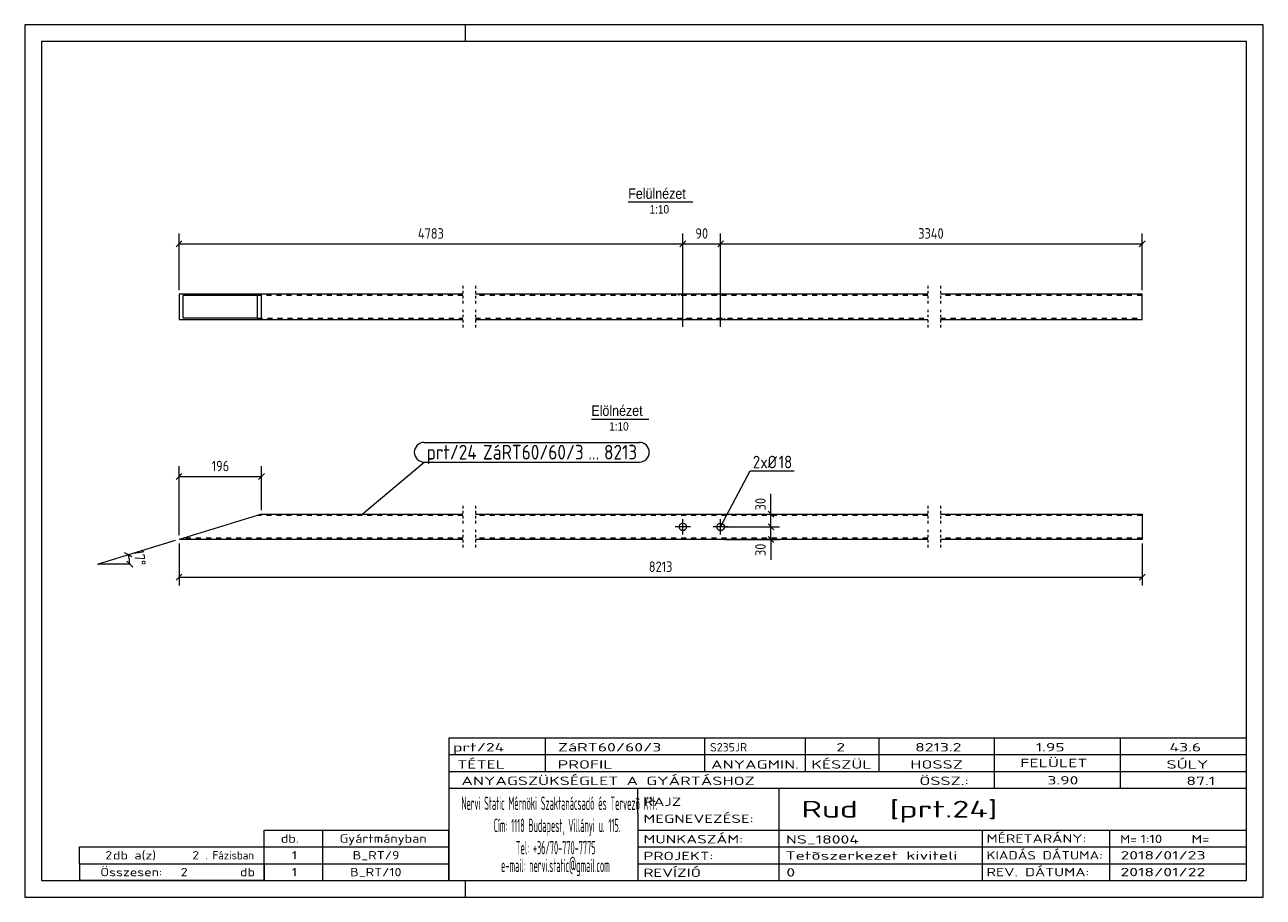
# Model space of a CAD drawing. Header units: millimetres. Extents: x 1 to 296, y 1 to 209.
import ezdxf

# ---------------------------------------------------------------- set-up
doc = ezdxf.new("R2010")
doc.units = ezdxf.units.MM
doc.header["$LTSCALE"] = 0.6
for name, pattern in [('XKITLINE00', [0]), ('XKITLINE01', [4, 1, -1, 1, -1]), ('XKITLINE02', [4, 2, -2])]:
    doc.linetypes.add(name, pattern=pattern)
for name, color, linetype, lineweight in [('Bolt', 7, 'Continuous', 0), ('BoltMark', 3, 'Continuous', 0), ('DrawingSheet', 5, 'Continuous', 0), ('OtherObjectType', 1, 'Continuous', 0), ('Part', 2, 'Continuous', 0), ('PartMark', 3, 'Continuous', 0), ('Z-DIMENSIONS', 1, 'Continuous', 0)]:
    doc.layers.add(name, color=color, linetype=linetype, lineweight=lineweight)
doc.styles.add('ARIAL', font='ARIAL.TTF')
doc.styles.add('ISOCPEUR', font='ISOCPEUR.TTF')

msp = doc.modelspace()

# ---------------------------------------------------------------- linework, layer by layer
at = {"layer": 'Bolt', "color": 4, "linetype": 'XKITLINE00', "lineweight": 0}
for p, q in [((156.85, 144.45), (156.85, 144.75)), ((157.75, 136.95), (157.75, 146.95)), ((158.65, 144.45), (158.65, 144.75)), ((165.85, 144.45), (165.85, 144.75)), ((166.75, 136.95), (166.75, 146.95)), ((167.65, 144.45), (167.65, 144.75)), ((156.85, 138.75), (156.85, 139.05)), ((158.65, 138.75), (158.65, 139.05)), ((165.85, 138.75), (165.85, 139.05)), ((167.65, 138.75), (167.65, 139.05)), ((159.55, 89.3), (155.95, 89.3)), ((157.75, 87.5), (157.75, 91.1)), ((168.55, 89.3), (164.95, 89.3)), ((166.75, 87.5), (166.75, 91.1))]:
    msp.add_line(p, q, dxfattribs=at)
for centre in [(157.75, 89.3), (166.75, 89.3)]:
    msp.add_circle(centre, 0.9, dxfattribs=at)
at = {"layer": 'BoltMark', "color": 4, "linetype": 'XKITLINE00', "lineweight": 0}
for p, q in [((166.75, 89.3), (173.82, 102.65)), ((173.82, 102.65), (184.3, 102.65))]:
    msp.add_line(p, q, dxfattribs=at)
at = {"layer": 'DrawingSheet', "color": 2, "linetype": 'XKITLINE00', "lineweight": 0}
for p, q in [((296, 209), (1, 209)), ((1, 209), (1, 1)), ((106, 205), (106, 209)), ((296, 1), (296, 209)), ((106, 1), (106, 5)), ((1, 1), (296, 1))]:
    msp.add_line(p, q, dxfattribs=at)
at = {"layer": 'DrawingSheet', "color": 3, "linetype": 'XKITLINE00', "lineweight": 0}
for p, q in [((292, 205), (5, 205)), ((5, 205), (5, 5)), ((292, 5), (292, 205)), ((5, 5), (292, 5))]:
    msp.add_line(p, q, dxfattribs=at)
at = {"layer": 'OtherObjectType', "color": 6, "linetype": 'XKITLINE00', "lineweight": 0}
for p, q in [((144.75, 166.75), (160.13, 166.75)), ((135.96, 115), (149.68, 115))]:
    msp.add_line(p, q, dxfattribs=at)
at = {"layer": 'OtherObjectType', "color": 7, "linetype": 'XKITLINE00', "lineweight": 0}
for p, q in [((102, 39), (292, 39)), ((102, 39), (102, 35)), ((102, 39), (292, 39)), ((125, 35), (125, 39)), ((163, 35), (163, 39)), ((187, 35), (187, 39)), ((204.5, 35), (204.5, 39)), ((232, 35), (232, 39)), ((262, 35), (262, 39)), ((292, 35), (292, 39)), ((102, 35), (292, 35)), ((102, 35), (102, 5)), ((102, 35), (292, 35)), ((125, 31), (125, 35)), ((163, 31), (163, 35)), ((187, 31), (187, 35)), ((204.5, 31), (204.5, 35)), ((232, 31), (232, 35)), ((262, 31), (262, 35)), ((292, 31), (292, 35)), ((102, 31), (292, 31)), ((232, 27), (232, 31)), ((262, 27), (262, 31)), ((292, 27), (292, 31)), ((102, 27), (292, 27)), ((147, 21), (147, 27)), ((180.7, 17), (180.7, 27)), ((292, 21), (292, 27)), ((147, 21), (147, 5)), ((292, 17), (292, 21)), ((58, 17), (102, 17)), ((58, 13), (58, 17)), ((72, 13), (72, 17)), ((102, 13), (102, 17)), ((147, 17), (292, 17)), ((180.7, 5), (180.7, 17)), ((229.16, 13), (229.16, 17)), ((259.5, 5), (259.5, 17)), ((292, 13), (292, 17)), ((14, 9), (14, 13)), ((14, 13), (58, 13)), ((14, 13), (58, 13)), ((58, 9), (58, 13)), ((58, 13), (102, 13)), ((58, 9), (58, 13)), ((72, 9), (72, 13)), ((102, 9), (102, 13)), ((147, 13), (292, 13)), ((229.16, 5), (229.16, 13)), ((292, 9), (292, 13)), ((14, 9), (58, 9)), ((14, 9), (14, 5)), ((14, 9), (58, 9)), ((58, 9), (58, 5)), ((58, 9), (102, 9)), ((58, 5), (58, 9)), ((72, 5), (72, 9)), ((102, 5), (102, 9)), ((147, 9), (292, 9)), ((292, 5), (292, 9)), ((58, 5), (14, 5)), ((58, 5), (102, 5)), ((102, 5), (292, 5)), ((139.5, 5), (292, 5))]:
    msp.add_line(p, q, dxfattribs=at)
at = {"layer": 'Part', "color": 2, "linetype": 'XKITLINE00', "lineweight": 0}
for p, q in [((37.74, 144.75), (37.74, 138.75)), ((105.37, 144.75), (37.74, 144.75)), ((57.37, 138.75), (57.37, 144.75)), ((216.14, 144.75), (108.37, 144.75)), ((267.14, 144.75), (219.14, 144.75)), ((267.14, 138.75), (267.14, 144.75)), ((38.72, 139.05), (38.72, 144.45)), ((56.39, 144.45), (38.72, 144.45)), ((56.39, 144.45), (56.39, 139.05)), ((37.74, 138.75), (105.37, 138.75)), ((56.39, 139.05), (38.72, 139.05)), ((108.37, 138.75), (216.14, 138.75)), ((219.14, 138.75), (267.14, 138.75)), ((57.37, 92.3), (37.74, 86.3)), ((57.37, 92.3), (105.37, 92.3)), ((108.37, 92.3), (216.14, 92.3)), ((219.14, 92.3), (267.14, 92.3)), ((267.14, 92.3), (267.14, 86.3)), ((105.37, 86.3), (37.74, 86.3)), ((216.14, 86.3), (108.37, 86.3)), ((267.14, 86.3), (219.14, 86.3))]:
    msp.add_line(p, q, dxfattribs=at)
at = {"layer": 'Part', "color": 2, "linetype": 'XKITLINE01', "lineweight": 0}
for p, q in [((105.37, 146.75), (105.37, 142.45)), ((108.37, 146.75), (108.37, 142.45)), ((216.14, 146.75), (216.14, 142.45)), ((219.14, 146.75), (219.14, 142.45)), ((105.37, 141.05), (105.37, 136.75)), ((108.37, 141.05), (108.37, 136.75)), ((216.14, 141.05), (216.14, 136.75)), ((219.14, 141.05), (219.14, 136.75)), ((105.37, 94.3), (105.37, 90)), ((108.37, 94.3), (108.37, 90)), ((216.14, 94.3), (216.14, 90)), ((219.14, 94.3), (219.14, 90)), ((105.37, 88.6), (105.37, 84.3)), ((108.37, 88.6), (108.37, 84.3)), ((216.14, 88.6), (216.14, 84.3)), ((219.14, 88.6), (219.14, 84.3))]:
    msp.add_line(p, q, dxfattribs=at)
at = {"layer": 'Part', "color": 7, "linetype": 'XKITLINE02', "lineweight": 0}
for p, q in [((105.37, 144.45), (56.39, 144.45)), ((216.14, 144.45), (108.37, 144.45)), ((267.14, 144.45), (219.14, 144.45)), ((56.39, 139.05), (105.37, 139.05)), ((108.37, 139.05), (216.14, 139.05)), ((219.14, 139.05), (267.14, 139.05)), ((105.37, 92), (56.39, 92)), ((216.14, 92), (108.37, 92)), ((267.14, 92), (219.14, 92)), ((105.37, 86.6), (38.72, 86.6)), ((216.14, 86.6), (108.37, 86.6)), ((267.14, 86.6), (219.14, 86.6))]:
    msp.add_line(p, q, dxfattribs=at)
at = {"layer": 'PartMark', "color": 7, "linetype": 'XKITLINE00', "lineweight": 0}
for p, q in [((96.14, 109.45), (147.41, 109.45)), ((81.29, 92.25), (96.14, 104.75)), ((96.14, 104.75), (147.41, 104.75))]:
    msp.add_line(p, q, dxfattribs=at)
for centre, start, end in [((96.14, 107.1), 90, 270), ((147.41, 107.1), 270, 90)]:
    msp.add_arc(centre, 2.35, start, end, dxfattribs=at)
at = {"layer": 'Z-DIMENSIONS', "color": 7, "linetype": 'XKITLINE00', "lineweight": 0}
for p, q in [((38.45, 157.46), (37.04, 156.04)), ((37.74, 145.75), (37.74, 159.25)), ((37.74, 156.75), (157.75, 156.75)), ((158.46, 157.46), (157.05, 156.04)), ((158.46, 157.46), (157.05, 156.04)), ((157.75, 146.85), (157.75, 159.25)), ((157.75, 146.85), (157.75, 159.25)), ((157.75, 156.75), (166.75, 156.75)), ((167.46, 157.46), (166.05, 156.04)), ((167.46, 157.46), (166.05, 156.04)), ((166.75, 146.85), (166.75, 159.25)), ((166.75, 146.85), (166.75, 159.25)), ((166.75, 156.75), (267.14, 156.75)), ((267.85, 157.46), (266.43, 156.04)), ((267.14, 145.75), (267.14, 159.25)), ((37.74, 87.3), (37.74, 103.8)), ((57.37, 93.3), (57.37, 103.8)), ((38.45, 102.01), (37.04, 100.59)), ((37.74, 101.3), (57.37, 101.3)), ((58.08, 102.01), (56.66, 100.59)), ((178.74, 92.3), (178.74, 97.18)), ((178.74, 92.3), (178.74, 97.18)), ((167.75, 92.3), (180.74, 92.3)), ((178.04, 93.01), (179.45, 91.59)), ((178.74, 89.3), (178.74, 92.3)), ((167.75, 89.3), (180.74, 89.3)), ((167.75, 89.3), (180.74, 89.3)), ((178.04, 90.01), (179.45, 88.59)), ((178.04, 90.01), (179.45, 88.59)), ((178.74, 86.3), (178.74, 89.3)), ((36.79, 86.01), (25.67, 82.61)), ((167.75, 86.3), (180.74, 86.3)), ((178.04, 87.01), (179.45, 85.59)), ((178.74, 86.3), (178.74, 81.42)), ((178.74, 86.3), (178.74, 81.42)), ((25.67, 82.61), (18.5, 80.42)), ((26.56, 82.14), (24.79, 83.08)), ((37.74, 85.3), (37.74, 75.3)), ((267.14, 85.3), (267.14, 75.3)), ((26, 80.42), (18.5, 80.42)), ((26.71, 79.71), (25.29, 81.12)), ((38.45, 78.01), (37.04, 76.59)), ((37.74, 77.3), (267.14, 77.3)), ((267.85, 78.01), (266.43, 76.59))]:
    msp.add_line(p, q, dxfattribs=at)
msp.add_arc((18.5, 80.42), 7.5, 0, 17, dxfattribs=at)
at = {"layer": 'Z-DIMENSIONS', "color": 3}
for p in [(37.74, 156.75), (157.75, 156.75), (157.75, 156.75), (166.75, 156.75), (166.75, 156.75), (267.14, 156.75), (37.74, 101.3), (57.37, 101.3), (178.74, 92.3), (178.74, 89.3), (178.74, 89.3), (178.74, 86.3), (37.74, 77.3), (267.14, 77.3)]:
    msp.add_point(p, dxfattribs=at)
at = {"layer": 'Z-DIMENSIONS', "color": 7}
for p in [(25.67, 82.61), (18.5, 80.42), (26, 80.42)]:
    msp.add_point(p, dxfattribs=at)

# ---------------------------------------------------------------- texts
at = {"layer": 'BoltMark', "color": 4, "style": 'ISOCPEUR', "width": 0.85}
for s, p in [('2', (174.42, 103.25)), ('xØ', (176.22, 103.25)), ('18', (180.6, 103.25))]:
    msp.add_text(s, height=3, dxfattribs=at).set_placement(p)
at = {"layer": 'OtherObjectType', "color": 6, "style": 'ARIAL', "width": 0.85}
for s, height, p in [('Felülnézet', 2.5, (144.75, 167.5)), ('1:10', 2, (149.85, 164)), ('Elölnézet', 2.5, (135.96, 115.75)), ('1:10', 2, (140.22, 112.25))]:
    msp.add_text(s, height=height, dxfattribs=at).set_placement(p)
at = {"layer": 'OtherObjectType', "color": 7, "style": 'ISOCPEUR'}
for s, height, width, p in [('prt/24', 2, 1.525501, (103, 35.76)), ('ZáRT60/60/3', 2, 1.525501, (128, 35.76)), ('S235JR', 2, 1.02, (164.22, 35.76)), ('2', 2, 1.525501, (194.32, 35.76)), ('8213.2', 2, 1.525501, (213.08, 35.76)), ('1.95', 2, 1.525501, (241.81, 35.76)), ('43.6', 2, 1.525501, (273.67, 35.76)), ('TÉTEL', 2, 1.525501, (104, 31.66)), ('PROFIL', 2, 1.525501, (127.96, 31.66)), ('ANYAGMIN.', 2, 1.525501, (164.47, 31.66)), ('KÉSZÜL', 2, 1.525501, (188.37, 31.66)), ('HOSSZ', 2, 1.525501, (211.96, 31.66)), ('FELÜLET', 2, 1.525501, (238.13, 32)), ('SÚLY', 2, 1.525501, (272.96, 31.66)), ('ANYAGSZÜKSÉGLET A GYÁRTÁSHOZ', 2, 1.525501, (105, 27.75)), ('ÖSSZ.:', 2, 1.525501, (214.1, 27.75)), ('3.90', 2, 1.525501, (244.59, 27.88)), ('87.1', 2, 1.525501, (277.68, 27.75)), ('Nervi Static Mérnöki\xa0Szaktanácsadó\xa0és\xa0Tervezõ Kft.', 3.1765, 0.403093, (105, 21.82)), ('RAJZ', 2, 1.445, (148.38, 22.78)), ('Rud  [prt.24]', 4, 1.474651, (186, 20)), ('MEGNEVEZÉSE:', 2, 1.445, (148.38, 18.72)), ('Cím:\xa01118 Budapest, Villányi u. 115.', 3.1765, 0.403093, (112.69, 16.53)), ('db.', 2, 1.211571, (62, 14)), ('Gyártmányban', 2, 1.211571, (76, 14)), ('MUNKASZÁM:', 2, 1.445, (148.38, 13.84)), ('NS_18004', 2, 1.525501, (182.28, 13.78)), ('MÉRETARÁNY:', 2, 1.36, (230.1, 14)), ('M=', 2, 1.211571, (261.91, 13.84)), ('1:10', 2, 1.275, (266.79, 13.9)), ('M=', 2, 1.275, (278.95, 13.87)), ('2', 2, 1.211571, (20.14, 10)), ('db a(z)', 2, 1.211571, (22, 10)), ('2', 2, 1.211571, (40.86, 10)), ('. Fázisban', 2, 0.935, (44, 10)), ('1', 2, 1.211571, (64.63, 10)), ('B_RT/9', 2, 1.211571, (79.1, 10)), ('Tel:\xa0+36/70-770-7775', 3.1765, 0.403093, (117.97, 11.24)), ('PROJEKT:', 2, 1.445, (148.38, 9.84)), ('Tetõszerkezet kiviteli ', 2, 1.525501, (182.2, 9.94)), ('KIADÁS DÁTUMA:', 2, 1.275, (230.1, 10)), ('2018/01/23', 2, 1.525501, (262, 10)), ('e-mail:\xa0nervi.static@gmail.com', 3.1765, 0.403093, (114.45, 7)), ('Összesen:            db', 2, 1.211571, (19, 6)), ('2', 2, 1.211571, (38.14, 6)), ('1', 2, 1.211571, (64.63, 6)), ('B_RT/10', 2, 1.211571, (78.49, 6)), ('REVÍZIÓ', 2, 1.445, (148.38, 5.84)), ('0', 2, 1.525501, (182.41, 5.92)), ('REV. DÁTUMA:', 2, 1.36, (230.1, 6)), ('2018/01/22', 2, 1.525501, (262, 6))]:
    msp.add_text(s, height=height, dxfattribs=dict(at, width=width)).set_placement(p)
at = {"layer": 'PartMark', "color": 3, "style": 'ISOCPEUR', "width": 0.85}
for s, p in [('ZáRT60/60/3', (110.12, 105.35)), ('prt/24', (96.74, 105.35)), ('8213', (138.99, 105.35)), ('...', (135.23, 105.35))]:
    msp.add_text(s, height=3.5, dxfattribs=at).set_placement(p)
at = {"layer": 'Z-DIMENSIONS', "color": 3, "style": 'ISOCPEUR', "width": 0.85}
for s, p in [('4783', (94.63, 158)), ('90', (160.75, 158)), ('3340', (213.83, 158)), ('196', (45.52, 102.55)), ('8213', (149.65, 78.55))]:
    msp.add_text(s, height=2.5, dxfattribs=at).set_placement(p)
for s, rotation, p in [('30', 90.0002, (177.49, 93.24)), ('17°', -81.4975, (26.88, 83.62)), ('30', 90.0002, (177.49, 82.35))]:
    msp.add_text(s, height=2.5, rotation=rotation, dxfattribs=at).set_placement(p)

doc.saveas('drawing.dxf')
